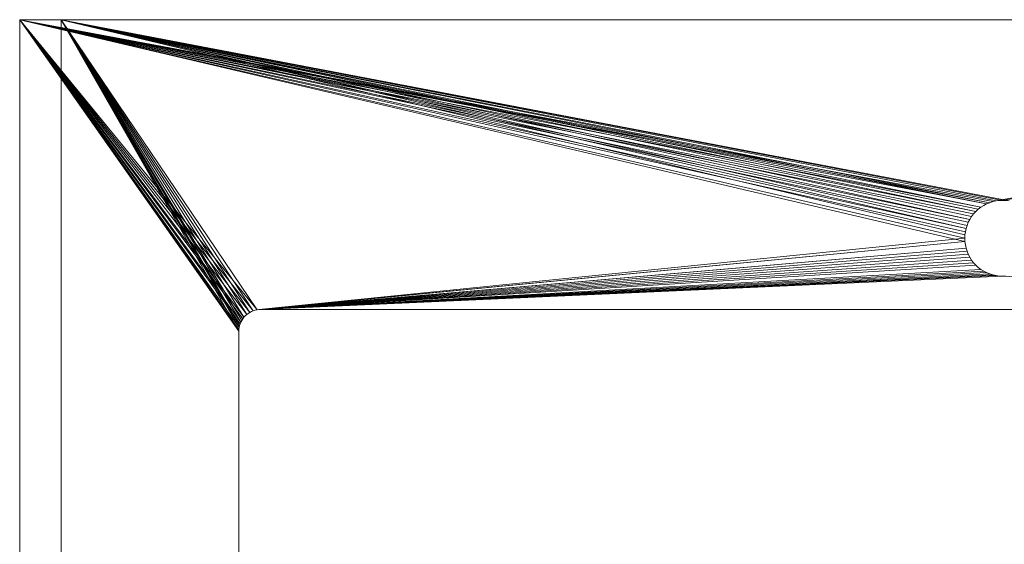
# Model space of a CAD drawing. Header units: millimetres. Extents: x -456 to 444, y -262 to 250.
# Tile 12 of 23: x -456 to -5, y 10 to 250. Entities that reach past the tile are written whole.
import ezdxf

# ---------------------------------------------------------------- set-up
doc = ezdxf.new("R2010")
doc.units = ezdxf.units.MM
doc.layers.add('LUCIDO_1', color=1, linetype='Continuous', lineweight=20, true_color=0xff0000)
doc.layers.add('None', color=7, linetype='Continuous', lineweight=5)

# ---------------------------------------------------------------- blocks, each defined once
blk = doc.blocks.new('Group')
at = {"layer": 'LUCIDO_1', "color": 190, "linetype": 'Continuous', "lineweight": 15, "true_color": 0x6600ff, "transparency": 33554687}
for points in [[(-355.69, -172.55, -6), (-355.69, 107.45, -6), (-456, 250, -6), (-456, -262, -6)], [(-456, 250, -6), (-354.73, 111.69, -6), (-354.32, 112.46, -6)], [(-355.69, 107.45, -6), (-355.64, 108.32, -6), (-456, 250, -6)], [(-456, 250, -6), (-347.36, 117.3, -6), (-346.49, 117.41, -6)], [(-456, 250, -6), (-350.64, 116.12, -6), (-349.86, 116.52, -6)], [(-456, 250, -6), (-352.08, 115.12, -6), (-351.38, 115.65, -6)], [(-456, 250, -6), (-353.32, 113.89, -6), (-352.72, 114.53, -6)], [(-354.32, 112.46, -6), (-353.85, 113.2, -6), (-456, 250, -6)], [(-353.85, 113.2, -6), (-353.32, 113.89, -6), (-456, 250, -6)], [(-346.49, 117.41, -6), (-23.28, 148.49, -6), (-456, 250, -6)], [(-23.28, 148.49, -6), (-23.35, 150, -6), (-456, 250, -6)], [(-456, 250, -6), (-349.05, 116.85, -6), (-348.22, 117.12, -6)], [(-351.38, 115.65, -6), (-350.64, 116.12, -6), (-456, 250, -6)], [(-348.22, 117.12, -6), (-347.36, 117.3, -6), (-456, 250, -6)], [(-352.72, 114.53, -6), (-352.08, 115.12, -6), (-456, 250, -6)], [(-456, 250, -6), (-355.53, 109.19, -6), (-355.33, 110.04, -6)], [(-456, 250, -6), (-10.49, 166.76, -6), (-9.01, 167.08, -6)], [(-349.86, 116.52, -6), (-349.05, 116.85, -6), (-456, 250, -6)], [(-355.33, 110.04, -6), (-355.07, 110.88, -6), (-456, 250, -6)], [(-355.07, 110.88, -6), (-354.73, 111.69, -6), (-456, 250, -6)], [(-456, 250, -6), (-11.93, 166.3, -6), (-10.49, 166.76, -6)], [(-9.01, 167.08, -6), (444, 250, -6), (-456, 250, -6)], [(-456, 250, -6), (-23.35, 150, -6), (-23.28, 151.51, -6)], [(-456, 250, -6), (-13.33, 165.72, -6), (-11.93, 166.3, -6)], [(-23.28, 151.51, -6), (-23.08, 153.01, -6), (-456, 250, -6)], [(-23.08, 153.01, -6), (-22.76, 154.49, -6), (-456, 250, -6)], [(-355.64, 108.32, -6), (-355.53, 109.19, -6), (-456, 250, -6)], [(-456, 250, -6), (-15.95, 164.21, -6), (-14.67, 165.02, -6)], [(-456, 250, -6), (-18.27, 162.27, -6), (-17.15, 163.29, -6)], [(-456, 250, -6), (-22.76, 154.49, -6), (-22.3, 155.93, -6)], [(-17.15, 163.29, -6), (-15.95, 164.21, -6), (-456, 250, -6)], [(-14.67, 165.02, -6), (-13.33, 165.72, -6), (-456, 250, -6)], [(-456, 250, -6), (-21.02, 158.67, -6), (-20.21, 159.95, -6)], [(-22.3, 155.93, -6), (-21.72, 157.33, -6), (-456, 250, -6)], [(-21.72, 157.33, -6), (-21.02, 158.67, -6), (-456, 250, -6)], [(-20.21, 159.95, -6), (-19.29, 161.15, -6), (-456, 250, -6)], [(-19.29, 161.15, -6), (-18.27, 162.27, -6), (-456, 250, -6)], [(444, 250, -6), (425, 250, -25), (-437, 250, -25), (-456, 250, -6), (444, 250, -6)], [(-437, -243, -25), (-456, -262, -6), (-456, 250, -6), (-437, 250, -25), (-437, -243, -25)], [(-437, 250, -25), (-353.32, 113.89, -25), (-353.85, 113.2, -25)], [(-353.85, 113.2, -25), (-354.32, 112.46, -25), (-437, 250, -25)], [(-437, 250, -25), (-352.08, 115.12, -25), (-352.72, 114.53, -25)], [(-437, 250, -25), (-350.64, 116.12, -25), (-351.38, 115.65, -25)], [(-437, 250, -25), (-349.05, 116.85, -25), (-349.86, 116.52, -25)], [(-352.72, 114.53, -25), (-353.32, 113.89, -25), (-437, 250, -25)], [(-349.86, 116.52, -25), (-350.64, 116.12, -25), (-437, 250, -25)], [(-437, 250, -25), (-347.36, 117.3, -25), (-348.22, 117.12, -25)], [(-437, 250, -25), (-23.28, 151.51, -25), (-23.35, 150, -25), (-346.49, 117.41, -25)], [(-437, 250, -25), (-354.73, 111.69, -25), (-355.07, 110.88, -25)], [(-351.38, 115.65, -25), (-352.08, 115.12, -25), (-437, 250, -25)], [(-346.49, 117.41, -25), (-347.36, 117.3, -25), (-437, 250, -25)], [(-437, 250, -25), (-6, 167.35, -25), (-7.51, 167.28, -25)], [(-437, 250, -25), (-2.99, 167.08, -25), (-4.49, 167.28, -25)], [(-437, -243, -25), (-437, 250, -25), (-355.69, 107.45, -25), (-355.69, -172.55, -25)], [(-355.07, 110.88, -25), (-355.33, 110.04, -25), (-437, 250, -25)], [(-348.22, 117.12, -25), (-349.05, 116.85, -25), (-437, 250, -25)], [(-437, 250, -25), (-9.01, 167.08, -25), (-10.49, 166.76, -25)], [(-4.49, 167.28, -25), (-6, 167.35, -25), (-437, 250, -25)], [(-7.51, 167.28, -25), (-9.01, 167.08, -25), (-437, 250, -25)], [(-437, 250, -25), (-355.53, 109.19, -25), (-355.64, 108.32, -25)], [(-354.32, 112.46, -25), (-354.73, 111.69, -25), (-437, 250, -25)], [(-437, 250, -25), (-13.33, 165.72, -25), (-14.67, 165.02, -25)], [(-10.49, 166.76, -25), (-11.93, 166.3, -25), (-437, 250, -25)], [(-2.99, 167.08, -25), (-437, 250, -25), (425, 250, -25)], [(-355.33, 110.04, -25), (-355.53, 109.19, -25), (-437, 250, -25)], [(-437, 250, -25), (-22.76, 154.49, -25), (-23.08, 153.01, -25)], [(-437, 250, -25), (-21.02, 158.67, -25), (-21.72, 157.33, -25)], [(-14.67, 165.02, -25), (-15.95, 164.21, -25), (-437, 250, -25)], [(-15.95, 164.21, -25), (-17.15, 163.29, -25), (-437, 250, -25)], [(-11.93, 166.3, -25), (-13.33, 165.72, -25), (-437, 250, -25)], [(-23.08, 153.01, -25), (-23.28, 151.51, -25), (-437, 250, -25)], [(-21.72, 157.33, -25), (-22.3, 155.93, -25), (-437, 250, -25)], [(-437, 250, -25), (-18.27, 162.27, -25), (-19.29, 161.15, -25)], [(-22.3, 155.93, -25), (-22.76, 154.49, -25), (-437, 250, -25)], [(-19.29, 161.15, -25), (-20.21, 159.95, -25), (-437, 250, -25)], [(-20.21, 159.95, -25), (-21.02, 158.67, -25), (-437, 250, -25)], [(-17.15, 163.29, -25), (-18.27, 162.27, -25), (-437, 250, -25)], [(-355.64, 108.32, -25), (-355.69, 107.45, -25), (-437, 250, -25)], [(444, 250, -6), (-9.01, 167.08, -6), (-7.51, 167.28, -6)], [(-7.51, 167.28, -6), (-6, 167.35, -6), (444, 250, -6)], [(444, 250, -6), (-6, 167.35, -6), (-4.49, 167.28, -6)], [(-9.01, 167.08, -25), (-9.01, 167.08, -6), (-10.49, 166.76, -6), (-10.49, 166.76, -25), (-9.01, 167.08, -25)], [(-7.51, 167.28, -25), (-7.51, 167.28, -6), (-9.01, 167.08, -6), (-9.01, 167.08, -25), (-7.51, 167.28, -25)], [(-6, 167.35, -25), (-6, 167.35, -6), (-7.51, 167.28, -6), (-7.51, 167.28, -25), (-6, 167.35, -25)], [(-4.49, 167.28, -25), (-4.49, 167.28, -6), (-6, 167.35, -6), (-6, 167.35, -25), (-4.49, 167.28, -25)], [(-17.15, 163.29, -25), (-17.15, 163.29, -6), (-18.27, 162.27, -6), (-18.27, 162.27, -25), (-17.15, 163.29, -25)], [(-15.95, 164.21, -25), (-15.95, 164.21, -6), (-17.15, 163.29, -6), (-17.15, 163.29, -25), (-15.95, 164.21, -25)], [(-14.67, 165.02, -25), (-14.67, 165.02, -6), (-15.95, 164.21, -6), (-15.95, 164.21, -25), (-14.67, 165.02, -25)], [(-13.33, 165.72, -25), (-13.33, 165.72, -6), (-14.67, 165.02, -6), (-14.67, 165.02, -25), (-13.33, 165.72, -25)], [(-11.93, 166.3, -25), (-11.93, 166.3, -6), (-13.33, 165.72, -6), (-13.33, 165.72, -25), (-11.93, 166.3, -25)], [(-10.49, 166.76, -25), (-10.49, 166.76, -6), (-11.93, 166.3, -6), (-11.93, 166.3, -25), (-10.49, 166.76, -25)], [(-21.02, 158.67, -25), (-21.02, 158.67, -6), (-21.72, 157.33, -6), (-21.72, 157.33, -25), (-21.02, 158.67, -25)], [(-20.21, 159.95, -25), (-20.21, 159.95, -6), (-21.02, 158.67, -6), (-21.02, 158.67, -25), (-20.21, 159.95, -25)], [(-19.29, 161.15, -25), (-19.29, 161.15, -6), (-20.21, 159.95, -6), (-20.21, 159.95, -25), (-19.29, 161.15, -25)], [(-18.27, 162.27, -25), (-18.27, 162.27, -6), (-19.29, 161.15, -6), (-19.29, 161.15, -25), (-18.27, 162.27, -25)], [(-22.76, 154.49, -25), (-22.76, 154.49, -6), (-23.08, 153.01, -6), (-23.08, 153.01, -25), (-22.76, 154.49, -25)], [(-22.3, 155.93, -25), (-22.3, 155.93, -6), (-22.76, 154.49, -6), (-22.76, 154.49, -25), (-22.3, 155.93, -25)], [(-21.72, 157.33, -25), (-21.72, 157.33, -6), (-22.3, 155.93, -6), (-22.3, 155.93, -25), (-21.72, 157.33, -25)], [(-345.62, 117.45, -25), (-346.49, 117.41, -25), (-23.35, 150, -25), (-23.28, 148.49, -25)], [(-23.28, 151.51, -25), (-23.28, 151.51, -6), (-23.35, 150, -6), (-23.35, 150, -25), (-23.28, 151.51, -25)], [(-23.35, 150, -25), (-23.35, 150, -6), (-23.28, 148.49, -6), (-23.28, 148.49, -25), (-23.35, 150, -25)], [(-23.08, 153.01, -25), (-23.08, 153.01, -6), (-23.28, 151.51, -6), (-23.28, 151.51, -25), (-23.08, 153.01, -25)], [(-23.08, 146.99, -6), (-23.28, 148.49, -6), (-346.49, 117.41, -6)], [(-346.49, 117.41, -6), (-22.76, 145.51, -6), (-23.08, 146.99, -6)], [(-22.3, 144.07, -6), (-22.76, 145.51, -6), (-346.49, 117.41, -6), (-345.62, 117.45, -6)], [(-345.62, 117.45, -25), (-23.28, 148.49, -25), (-23.08, 146.99, -25)], [(-23.08, 146.99, -25), (-22.76, 145.51, -25), (-345.62, 117.45, -25)], [(-345.62, 117.45, -25), (-22.76, 145.51, -25), (-22.3, 144.07, -25)], [(-23.28, 148.49, -25), (-23.28, 148.49, -6), (-23.08, 146.99, -6), (-23.08, 146.99, -25), (-23.28, 148.49, -25)], [(-23.08, 146.99, -25), (-23.08, 146.99, -6), (-22.76, 145.51, -6), (-22.76, 145.51, -25), (-23.08, 146.99, -25)], [(-22.76, 145.51, -25), (-22.76, 145.51, -6), (-22.3, 144.07, -6), (-22.3, 144.07, -25), (-22.76, 145.51, -25)], [(-22.3, 144.07, -25), (-21.72, 142.67, -25), (-345.62, 117.45, -25)], [(-21.72, 142.67, -6), (-22.3, 144.07, -6), (-345.62, 117.45, -6)], [(-21.72, 142.67, -25), (-21.02, 141.33, -25), (-345.62, 117.45, -25)], [(-345.62, 117.45, -6), (-21.02, 141.33, -6), (-21.72, 142.67, -6)], [(-345.62, 117.45, -25), (-21.02, 141.33, -25), (-20.21, 140.05, -25)], [(-20.21, 140.05, -6), (-21.02, 141.33, -6), (-345.62, 117.45, -6)], [(-20.21, 140.05, -25), (-19.29, 138.85, -25), (-345.62, 117.45, -25)], [(-19.29, 138.85, -6), (-20.21, 140.05, -6), (-345.62, 117.45, -6)], [(-22.3, 144.07, -25), (-22.3, 144.07, -6), (-21.72, 142.67, -6), (-21.72, 142.67, -25), (-22.3, 144.07, -25)], [(-21.72, 142.67, -25), (-21.72, 142.67, -6), (-21.02, 141.33, -6), (-21.02, 141.33, -25), (-21.72, 142.67, -25)], [(-21.02, 141.33, -25), (-21.02, 141.33, -6), (-20.21, 140.05, -6), (-20.21, 140.05, -25), (-21.02, 141.33, -25)], [(-20.21, 140.05, -25), (-20.21, 140.05, -6), (-19.29, 138.85, -6), (-19.29, 138.85, -25), (-20.21, 140.05, -25)], [(-19.29, 138.85, -25), (-18.27, 137.73, -25), (-345.62, 117.45, -25)], [(-345.62, 117.45, -6), (-18.27, 137.73, -6), (-19.29, 138.85, -6)], [(-345.62, 117.45, -25), (-18.27, 137.73, -25), (-17.15, 136.71, -25)], [(-17.15, 136.71, -6), (-18.27, 137.73, -6), (-345.62, 117.45, -6)], [(-17.15, 136.71, -25), (-15.95, 135.79, -25), (-345.62, 117.45, -25)], [(-345.62, 117.45, -6), (-15.95, 135.79, -6), (-17.15, 136.71, -6)], [(-345.62, 117.45, -25), (-15.95, 135.79, -25), (-14.67, 134.98, -25)], [(-14.67, 134.98, -6), (-15.95, 135.79, -6), (-345.62, 117.45, -6)], [(-19.29, 138.85, -25), (-19.29, 138.85, -6), (-18.27, 137.73, -6), (-18.27, 137.73, -25), (-19.29, 138.85, -25)], [(-18.27, 137.73, -25), (-18.27, 137.73, -6), (-17.15, 136.71, -6), (-17.15, 136.71, -25), (-18.27, 137.73, -25)], [(-17.15, 136.71, -25), (-17.15, 136.71, -6), (-15.95, 135.79, -6), (-15.95, 135.79, -25), (-17.15, 136.71, -25)], [(-15.95, 135.79, -25), (-15.95, 135.79, -6), (-14.67, 134.98, -6), (-14.67, 134.98, -25), (-15.95, 135.79, -25)], [(-14.67, 134.98, -25), (-13.33, 134.28, -25), (-345.62, 117.45, -25)], [(-13.33, 134.28, -6), (-14.67, 134.98, -6), (-345.62, 117.45, -6)], [(-13.33, 134.28, -25), (-11.93, 133.7, -25), (-345.62, 117.45, -25)], [(-11.93, 133.7, -6), (-13.33, 134.28, -6), (-345.62, 117.45, -6)], [(-11.93, 133.7, -25), (-10.49, 133.24, -25), (-345.62, 117.45, -25)], [(-345.62, 117.45, -6), (-10.49, 133.24, -6), (-11.93, 133.7, -6)], [(-345.62, 117.45, -25), (-10.49, 133.24, -25), (-9.01, 132.92, -25)], [(-9.01, 132.92, -6), (-10.49, 133.24, -6), (-345.62, 117.45, -6)], [(-345.62, 117.45, -25), (-9.01, 132.92, -25), (-7.51, 132.72, -25)], [(-7.51, 132.72, -6), (-9.01, 132.92, -6), (-345.62, 117.45, -6)], [(-7.51, 132.72, -25), (-6, 132.65, -25), (334.02, 117.45, -25), (-345.62, 117.45, -25)], [(-345.62, 117.45, -6), (-6, 132.65, -6), (-7.51, 132.72, -6)], [(-4.49, 132.72, -6), (-6, 132.65, -6), (-345.62, 117.45, -6), (334.02, 117.45, -6)], [(-14.67, 134.98, -25), (-14.67, 134.98, -6), (-13.33, 134.28, -6), (-13.33, 134.28, -25), (-14.67, 134.98, -25)], [(-13.33, 134.28, -25), (-13.33, 134.28, -6), (-11.93, 133.7, -6), (-11.93, 133.7, -25), (-13.33, 134.28, -25)], [(-11.93, 133.7, -25), (-11.93, 133.7, -6), (-10.49, 133.24, -6), (-10.49, 133.24, -25), (-11.93, 133.7, -25)], [(-10.49, 133.24, -25), (-10.49, 133.24, -6), (-9.01, 132.92, -6), (-9.01, 132.92, -25), (-10.49, 133.24, -25)], [(-9.01, 132.92, -25), (-9.01, 132.92, -6), (-7.51, 132.72, -6), (-7.51, 132.72, -25), (-9.01, 132.92, -25)], [(-7.51, 132.72, -25), (-7.51, 132.72, -6), (-6, 132.65, -6), (-6, 132.65, -25), (-7.51, 132.72, -25)], [(-6, 132.65, -25), (-6, 132.65, -6), (-4.49, 132.72, -6), (-4.49, 132.72, -25), (-6, 132.65, -25)], [(334.02, 117.45, -25), (-6, 132.65, -25), (-4.49, 132.72, -25)], [(-347.36, 117.3, -25), (-347.36, 117.3, -6), (-348.22, 117.12, -6), (-348.22, 117.12, -25), (-347.36, 117.3, -25)], [(-346.49, 117.41, -25), (-346.49, 117.41, -6), (-347.36, 117.3, -6), (-347.36, 117.3, -25), (-346.49, 117.41, -25)], [(-345.62, 117.45, -25), (-345.62, 117.45, -6), (-346.49, 117.41, -6), (-346.49, 117.41, -25), (-345.62, 117.45, -25)], [(-345.62, 117.45, -6), (-345.62, 117.45, -25), (334.02, 117.45, -25), (334.02, 117.45, -6), (-345.62, 117.45, -6)], [(-353.85, 113.2, -25), (-353.85, 113.2, -6), (-354.32, 112.46, -6), (-354.32, 112.46, -25), (-353.85, 113.2, -25)], [(-353.32, 113.89, -25), (-353.32, 113.89, -6), (-353.85, 113.2, -6), (-353.85, 113.2, -25), (-353.32, 113.89, -25)], [(-352.72, 114.53, -25), (-352.72, 114.53, -6), (-353.32, 113.89, -6), (-353.32, 113.89, -25), (-352.72, 114.53, -25)], [(-352.08, 115.12, -25), (-352.08, 115.12, -6), (-352.72, 114.53, -6), (-352.72, 114.53, -25), (-352.08, 115.12, -25)], [(-351.38, 115.65, -25), (-351.38, 115.65, -6), (-352.08, 115.12, -6), (-352.08, 115.12, -25), (-351.38, 115.65, -25)], [(-350.64, 116.12, -25), (-350.64, 116.12, -6), (-351.38, 115.65, -6), (-351.38, 115.65, -25), (-350.64, 116.12, -25)], [(-349.86, 116.52, -25), (-349.86, 116.52, -6), (-350.64, 116.12, -6), (-350.64, 116.12, -25), (-349.86, 116.52, -25)], [(-349.05, 116.85, -25), (-349.05, 116.85, -6), (-349.86, 116.52, -6), (-349.86, 116.52, -25), (-349.05, 116.85, -25)], [(-348.22, 117.12, -25), (-348.22, 117.12, -6), (-349.05, 116.85, -6), (-349.05, 116.85, -25), (-348.22, 117.12, -25)], [(-355.64, 108.32, -25), (-355.64, 108.32, -6), (-355.69, 107.45, -6), (-355.69, 107.45, -25), (-355.64, 108.32, -25)], [(-355.53, 109.19, -25), (-355.53, 109.19, -6), (-355.64, 108.32, -6), (-355.64, 108.32, -25), (-355.53, 109.19, -25)], [(-355.33, 110.04, -25), (-355.33, 110.04, -6), (-355.53, 109.19, -6), (-355.53, 109.19, -25), (-355.33, 110.04, -25)], [(-355.07, 110.88, -25), (-355.07, 110.88, -6), (-355.33, 110.04, -6), (-355.33, 110.04, -25), (-355.07, 110.88, -25)], [(-354.73, 111.69, -25), (-354.73, 111.69, -6), (-355.07, 110.88, -6), (-355.07, 110.88, -25), (-354.73, 111.69, -25)], [(-354.32, 112.46, -25), (-354.32, 112.46, -6), (-354.73, 111.69, -6), (-354.73, 111.69, -25), (-354.32, 112.46, -25)], [(-355.69, -172.55, -6), (-355.69, -172.55, -25), (-355.69, 107.45, -25), (-355.69, 107.45, -6), (-355.69, -172.55, -6)]]:
    blk.add_polyline3d(points, dxfattribs=at)

msp = doc.modelspace()

# ---------------------------------------------------------------- block references
at = {"layer": 'None', "color": 190, "true_color": 0x6600ff, "transparency": 33554687}
msp.add_blockref('Group', (0, 0), dxfattribs=at)

doc.saveas('drawing.dxf')
